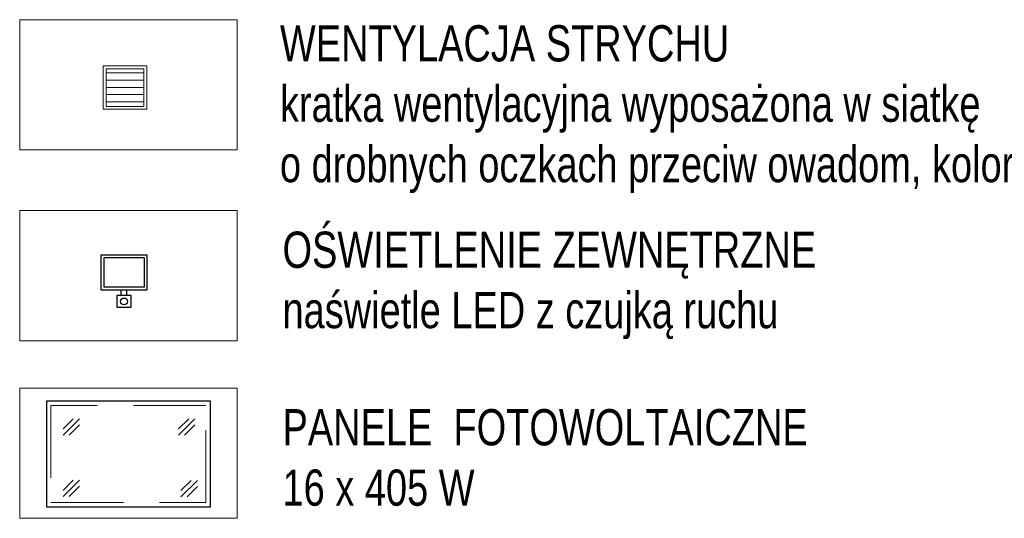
# Model space of a CAD drawing. Header units: inches. Extents: x 0 to 77643, y -44170 to 0.
# Tile 51 of 159: x 71430 to 71769, y -43288 to -43116. Entities that reach past the tile are written whole.
import ezdxf

# ---------------------------------------------------------------- set-up
doc = ezdxf.new("R2010")
doc.units = ezdxf.units.IN
doc.header["$MEASUREMENT"] = 0
doc.linetypes.add('HIDDEN', pattern=[0.375, 0.25, -0.125])
doc.layers.get('0').update_dxf_attribs({"lineweight": 0})
for name, color, linetype, lineweight in [('A-14a-elew.cienka', 251, 'Continuous', 0), ('A0-tabelka', 7, 'Continuous', 0), ('p--elewacja', 46, 'Continuous', 25), ('p--elewacja cienka', 251, 'Continuous', 0)]:
    doc.layers.add(name, color=color, linetype=linetype, lineweight=lineweight)
doc.styles.add('1-50', font='arial.ttf', dxfattribs={"width": 0.75, "height": 12.5})

# ---------------------------------------------------------------- blocks, each defined once
blk = doc.blocks.new('naświeltlacz LED')
at = {"linetype": 'Continuous', "ltscale": 12}
for p, q in [((-1, -2), (-1, 0)), ((1, -2), (1, 0))]:
    blk.add_line(p, q, dxfattribs=at)
for points in [[(-8, 0), (8, 0), (8, 12), (-8, 12)], [(-7, 1), (7, 1), (7, 11), (-7, 11)], [(-2.5, -6), (2.5, -6), (2.5, -2), (-2.5, -2)]]:
    blk.add_lwpolyline(points, close=True, dxfattribs=at)
blk.add_circle((0, -4), 1.18, dxfattribs=at)

msp = doc.modelspace()

# ---------------------------------------------------------------- hatches: boundary and pattern name
at = {"layer": 'A-14a-elew.cienka', "lineweight": 5}
h = msp.add_hatch(dxfattribs=at)
h.set_pattern_fill('ANSI31', color=256, scale=20, angle=-45, style=0)
h.set_pattern_definition([(-1e-14, (25506.4517, -23032.0414), (6e-16, 2.5), [])])
h.paths.add_polyline_path([(71459.72078, -43146.09076), (71472.72078, -43146.09076), (71472.72078, -43133.09076), (71459.72078, -43133.09076)])

# ---------------------------------------------------------------- linework, layer by layer
at = {"ltscale": 8}
for points in [[(71429.88739, -43161.10108), (71504.92267, -43161.10108), (71504.92267, -43116.17079), (71429.88739, -43116.17079)], [(71429.88739, -43226.98885), (71504.92267, -43226.98885), (71504.92267, -43182.05857), (71429.88739, -43182.05857)], [(71429.88739, -43288.2522), (71504.92267, -43288.2522), (71504.92267, -43243.32192), (71429.88739, -43243.32192)]]:
    msp.add_lwpolyline(points, close=True, dxfattribs=at)
at = {"layer": 'A-14a-elew.cienka', "lineweight": 5}
for points in [[(71458.72078, -43147.09076), (71473.72078, -43147.09076), (71473.72078, -43132.09076), (71458.72078, -43132.09076)], [(71459.72078, -43146.09076), (71472.72078, -43146.09076), (71472.72078, -43133.09076), (71459.72078, -43133.09076)]]:
    msp.add_lwpolyline(points, close=True, dxfattribs=at)
at = {"layer": 'p--elewacja', "ltscale": 35}
msp.add_lwpolyline([(71439.14724, -43284.32356), (71495.64724, -43284.32356), (71495.64724, -43247.82356), (71439.14724, -43247.82356)], close=True, dxfattribs=at)
at = {"layer": 'p--elewacja cienka', "linetype": 'HIDDEN', "ltscale": 100}
for p, q in [((71450.48944, -43253.86214), (71444.83259, -43259.519)), ((71448.36812, -43253.86214), (71444.83259, -43257.39768)), ((71450.48944, -43255.98346), (71446.95391, -43259.519)), ((71490.3108, -43253.86214), (71484.65394, -43259.519)), ((71488.18948, -43253.86214), (71484.65394, -43257.39768)), ((71490.3108, -43255.98346), (71486.77526, -43259.519)), ((71450.48944, -43275.0923), (71444.83259, -43280.74915)), ((71448.36812, -43275.0923), (71444.83259, -43278.62783)), ((71491.17231, -43275.15874), (71485.51546, -43280.81559)), ((71489.05099, -43275.15874), (71485.51546, -43278.69427)), ((71450.48944, -43277.21362), (71446.95391, -43280.74915)), ((71491.17231, -43277.28006), (71487.63678, -43280.81559))]:
    msp.add_line(p, q, dxfattribs=at)
msp.add_lwpolyline([(71440.64724, -43282.82356), (71494.14724, -43282.82356), (71494.14724, -43249.32356), (71440.64724, -43249.32356)], close=True, dxfattribs=at)

# ---------------------------------------------------------------- block references
at = {"layer": 'p--elewacja', "ltscale": 35}
msp.add_blockref('naświeltlacz LED', (71465.88722, -43209.4102), dxfattribs=at)

# ---------------------------------------------------------------- texts
at = {"layer": 'A0-tabelka', "lineweight": 5, "char_height": 12.5, "width": 530.3043923, "attachment_point": 1, "style": '1-50'}
for s, insert in [('WENTYLACJA STRYCHU\\Pkratka wentylacyjna wyposażona w siatkę \\Po drobnych oczkach przeciw owadom, kolor brązowy', (71519.65195, -43118.07442)), ('OŚWIETLENIE ZEWNĘTRZNE\\Pnaświetle LED z czujką ruchu', (71520.54288, -43189.30772)), ('PANELE  FOTOWOLTAICZNE\\P16 x 405 W', (71520.54288, -43250.57106))]:
    msp.add_mtext(s, dxfattribs=dict(at, insert=insert))

doc.saveas('drawing.dxf')
